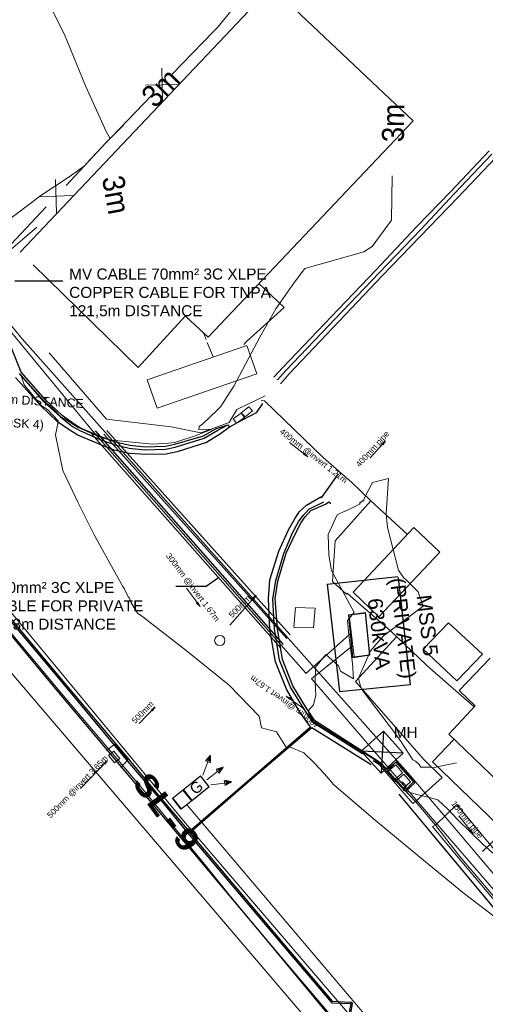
# Model space of a CAD drawing. Header units: millimetres. Extents: x -79464 to -76785, y -3788210 to -3782955.
# Tile 112 of 131: x -78783 to -78752, y -3783948 to -3783881. Entities that reach past the tile are written whole.
import ezdxf
from ezdxf.enums import TextEntityAlignment as Align
from ezdxf.lldxf.tags import DXFTag

# ---------------------------------------------------------------- set-up
doc = ezdxf.new("R2010")
doc.units = ezdxf.units.MM
doc.header["$LTSCALE"] = 8
doc.header["$MEASUREMENT"] = 0
for name, pattern in [('CENTER', [2, 1.25, -0.25, 0.25, -0.25]), ('DASHED', [0.75, 0.5, -0.25]), ('FPHANT', [10, 5, -1, 1, -1, 1, -1]), ('HIDDEN', [0.375, 0.25, -0.125]), ('PHANTOM2', [1.25, 0.625, -0.125, 0.125, -0.125, 0.125, -0.125])]:
    doc.linetypes.add(name, pattern=pattern)
doc.layers.add('AGI32-Project_1-LUMINAIRE', color=7, linetype='Continuous', lineweight=0)
for name, color, linetype in [('BUILDINGS', 7, 'Continuous'), ('CATCHPIT', 7, 'Continuous'), ('CHANNEL', 7, 'Continuous'), ('DETAIL', 7, 'Continuous'), ('EDGE OF CONCRETE', 7, 'Continuous'), ('EDGE OF PAVING', 7, 'Continuous'), ('EDGE OF ROOF', 7, 'Continuous'), ('EDGE OF TAR', 7, 'Continuous'), ('ELECTRICAL', 7, 'Continuous'), ('FENCE', 7, 'Continuous'), ('LEGEND', 7, 'Continuous'), ('MCONTOUR1', 7, 'Continuous'), ('PLL - (Lighting Layout)', 190, 'Continuous'), ('PLL - [Text]', 110, 'Continuous'), ('PRL - (Reticulation Layout)', 170, 'Continuous'), ('PRL - [Text]', 110, 'Continuous'), ('PRL - Existing', 170, 'Continuous'), ('ROAD', 7, 'Continuous'), ('SEWER MANHOLE', 7, 'Continuous'), ('SG GIS CADASTRAL', 7, 'Continuous'), ('STORMWATER MANHOLE', 7, 'Continuous'), ('WALLS', 7, 'Continuous')]:
    doc.layers.add(name, color=color, linetype=linetype)
doc.styles.add('AGI32-Arial', font='arial.ttf')
doc.styles.add('AGI32-Courier New-Bold', font='courbd.ttf')
doc.styles.add('Arial Narrow', font='arial.ttf', dxfattribs={"height": 1})
doc.styles.add('Style-Arial', font='arial.ttf')
doc.styles.add('Swiss1', font='txt', dxfattribs={"height": 1})
doc.styles.add('Swiss600', font='txt', dxfattribs={"height": 600})
tags = doc.linetypes.add('DASHED0', pattern=[1, 0.5, -0.5]).pattern_tags.tags
tags[6:7] = [DXFTag(74, 4), DXFTag(75, 0), DXFTag(340, '0'), DXFTag(46, 0.0), DXFTag(50, 0.0), DXFTag(44, 0.0), DXFTag(45, 0.0)]
tags[4:5] = [DXFTag(74, 4), DXFTag(75, 0), DXFTag(340, '0'), DXFTag(46, 0.0), DXFTag(50, 0.0), DXFTag(44, 0.0), DXFTag(45, 0.0)]

# ---------------------------------------------------------------- blocks, each defined once
blk = doc.blocks.new('MH')
at = {"layer": 'PRL - (Reticulation Layout)'}
for p, q in [((-1012.5, 1012.5), (1012.5, -1012.5)), ((1012.5, 1012.5), (-1012.5, -1012.5))]:
    blk.add_line(p, q, dxfattribs=at)
blk.add_lwpolyline([(-1012.5, -1012.5), (1012.5, -1012.5), (1012.5, 1012.5), (-1012.5, 1012.5)], close=True, dxfattribs=at)
blk = doc.blocks.new('11 kV MV CABLING')
at = {"layer": 'ELECTRICAL', "color": 1, "linetype": 'Continuous'}
for p, q in [((-76686.945, -3783906.471), (-76682.131, -3783905.952)), ((-76682.124, -3783906.011), (-76681.294, -3783913.319)), ((-76686.945, -3783906.471), (-76686.115, -3783913.779)), ((-76686.115, -3783913.779), (-76681.295, -3783913.309))]:
    blk.add_line(p, q, dxfattribs=at)
at = {"layer": 'ELECTRICAL', "color": 1, "lineweight": 25}
for p, q in [((-76685.505, -3783908.568), (-76684.337, -3783908.392)), ((-76685.505, -3783908.568), (-76685.214, -3783911.49)), ((-76684.046, -3783911.314), (-76684.337, -3783908.392)), ((-76684.046, -3783911.314), (-76685.214, -3783911.49))]:
    blk.add_line(p, q, dxfattribs=at)
at = {"layer": 'PRL - (Reticulation Layout)'}
for p, q in [((-76689.916, -3783910.584), (-76702.716, -3783896.02)), ((-76689.472, -3783909.922), (-76701.938, -3783895.998)), ((-76690.1, -3783910.837), (-76702.962, -3783896.243)), ((-76689.691, -3783910.176), (-76702.157, -3783896.251))]:
    blk.add_line(p, q, dxfattribs=at)
at = {"layer": 'PRL - (Reticulation Layout)', "linetype": 'HIDDEN', "const_width": 0.08}
for points in [[(-76685.377, -3783909.854), (-76688.389, -3783912.547), (-76702.959, -3783895.981), (-76709.412, -3783888.137), (-76725.67, -3783868.059)], [(-76685.203, -3783910.653), (-76688.009, -3783912.913), (-76653.281, -3783953.172), (-76647.053, -3783958.954), (-76631.462, -3783963.731), (-76601.12, -3783992.194), (-76594.72, -3783994.712), (-76589.385, -3783995.346), (-76601.196, -3784020), (-76592.259, -3784025.794), (-76561.741, -3784039.161), (-76557.517, -3784040.692)]]:
    blk.add_lwpolyline(points, dxfattribs=at)
at = {"layer": 'PRL - (Reticulation Layout)', "linetype": 'PHANTOM2', "const_width": 0.08}
blk.add_lwpolyline([(-76652.052, -3783952.465), (-76652.829, -3783953.126), (-76681.322, -3783919.476), (-76707.729, -3783889.735), (-76723, -3783871.033), (-76721.041, -3783869.391)], dxfattribs=at)
at = {"layer": 'PRL - [Text]', "color": 3}
for p, q in [((-76708.221, -3783885.796), (-76704.949, -3783885.796)), ((-76695.194, -3783906.599), (-76694.342, -3783906.024)), ((-76697.239, -3783906.599), (-76695.194, -3783906.599))]:
    blk.add_line(p, q, dxfattribs=at)
at = {"xscale": 0.001, "yscale": 0.001, "zscale": 0.001, "rotation": 311.8871483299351}
blk.add_blockref('MH', (-76683.196, -3783917.916), dxfattribs=at)
at = {"layer": 'PRL - [Text]', "color": 2, "char_height": 0.75, "attachment_point": 1, "style": 'AGI32-Arial'}
for s, width, insert in [('MV CABLE 70mm² 3C XLPE COPPER CABLE FOR TNPA 121,5m DISTANCE  ', 13.75452, (-76704.512, -3783884.964)), ('MV CABLE 70mm² 3C XLPE COPPER CABLE FOR PRIVATE TENANT 273,3m DISTANCE  ', 18.08624, (-76714.884, -3783906.32)), ('MH ', 1.97424, (-76682.418, -3783916.195))]:
    blk.add_mtext_dynamic_manual_height_columns(s, width=width, gutter_width=1.5, heights=[0], dxfattribs=dict(at, insert=insert))
at = {"layer": 'PRL - [Text]', "color": 2, "insert": (-76680.009, -3783905.939), "char_height": 1, "attachment_point": 1, "rotation": 276.66344, "style": 'AGI32-Arial'}
blk.add_mtext_dynamic_manual_height_columns('\\pxqc;MSS 5 (PRIVATE)  630kVA  ', width=6.60167, gutter_width=0.005, heights=[0], dxfattribs=at)
blk = doc.blocks.new('AGI32-IDptfrja-Project_1-LUMINAIRE-L4_Symbol')
at = {"layer": 'PLL - (Lighting Layout)', "linetype": 'ByBlock', "lineweight": 0}
h = blk.add_hatch(color=256, dxfattribs=at)
h.dxf.hatch_style = 1
h.paths.add_polyline_path([(0.752, 0.381), (0.585, 0.352), (0.642, 0.252)])
h = blk.add_hatch(color=256, dxfattribs=at)
h.dxf.hatch_style = 1
h.paths.add_polyline_path([(0.816, -0.003), (0.656, 0.055), (0.656, -0.061)])
h = blk.add_hatch(color=256, dxfattribs=at)
h.dxf.hatch_style = 1
h.paths.add_polyline_path([(0.752, -0.386), (0.585, -0.357), (0.642, -0.257)])
for p, q in [((0.331, 0.14, 0.09), (0.613, 0.302, 0.09)), ((0.752, 0.381, 0.09), (0.585, 0.352, 0.09)), ((0.642, 0.252, 0.09), (0.585, 0.352, 0.09)), ((0.752, 0.381, 0.09), (0.642, 0.252, 0.09)), ((-0.574, 0.156), (-0.574, 0.156, 0.06)), ((-0.574, 0.156, 0.06), (-0.261, 0.156, 0.06)), ((-0.261, 0.156), (-0.574, 0.156)), ((-0.574, -0.156, 0.06), (-0.574, 0.156, 0.06)), ((-0.574, 0.156, 0.06), (-0.574, 0.156)), ((-0.574, 0.156), (-0.574, -0.156)), ((-0.574, 0.156), (-0.261, 0.156)), ((-0.574, -0.156), (-0.574, 0.156)), ((-0.261, 0.156, 0.06), (-0.574, 0.156, 0.06)), ((-0.574, 0.156, 0.06), (-0.574, -0.156, 0.06)), ((-0.261, 0.156, 0.03), (0.261, 0.156, 0.03)), ((-0.261, -0.156, 0.03), (-0.261, 0.156, 0.03)), ((-0.261, 0.156, 0.06), (-0.261, 0.156)), ((-0.261, 0.156), (-0.261, 0.156, 0.06)), ((-0.261, 0.156, 0.06), (-0.261, -0.156, 0.06)), ((-0.261, -0.156), (-0.261, 0.156)), ((-0.261, 0.156), (-0.261, -0.156)), ((-0.261, -0.156, 0.06), (-0.261, 0.156, 0.06)), ((-0.261, 0.156, 0.03), (-0.261, 0.156, 0.06)), ((-0.261, 0.156, 0.06), (0.261, 0.156, 0.06)), ((0.261, 0.156, 0.03), (-0.261, 0.156, 0.03)), ((-0.261, -0.156, 0.06), (-0.261, 0.156, 0.06)), ((-0.261, 0.156, 0.06), (-0.261, 0.156, 0.03)), ((-0.261, 0.156, 0.03), (-0.261, -0.156, 0.03)), ((0.261, 0.156, 0.06), (-0.261, 0.156, 0.06)), ((-0.261, 0.156, 0.06), (-0.261, -0.156, 0.06)), ((0.261, 0.156, 0.03), (0.261, -0.156, 0.03)), ((0.261, 0.156, 0.06), (0.261, 0.156, 0.03)), ((0.261, 0.156, 0.03), (0.261, 0.156, 0.06)), ((0.261, 0.156, 0.06), (0.261, -0.156, 0.06)), ((0.261, -0.156, 0.03), (0.261, 0.156, 0.03)), ((0.261, -0.156, 0.06), (0.261, 0.156, 0.06)), ((0.656, -0.061, 0.09), (0.656, 0.055, 0.09)), ((0.816, -0.003, 0.09), (0.656, 0.055, 0.09)), ((-0.261, -0.156, 0.06), (-0.574, -0.156, 0.06)), ((-0.574, -0.156, 0.06), (-0.574, -0.156)), ((-0.574, -0.156), (-0.261, -0.156)), ((-0.574, -0.156), (-0.574, -0.156, 0.06)), ((-0.261, -0.156), (-0.574, -0.156)), ((-0.574, -0.156, 0.06), (-0.261, -0.156, 0.06)), ((0.261, -0.156, 0.03), (-0.261, -0.156, 0.03)), ((-0.261, -0.156, 0.06), (-0.261, -0.156)), ((-0.261, -0.156), (-0.261, -0.156, 0.06)), ((0.261, -0.156, 0.06), (-0.261, -0.156, 0.06)), ((-0.261, -0.156, 0.06), (-0.261, -0.156, 0.03)), ((-0.261, -0.156, 0.03), (0.261, -0.156, 0.03)), ((-0.261, -0.156, 0.03), (-0.261, -0.156, 0.06)), ((-0.261, -0.156, 0.06), (0.261, -0.156, 0.06)), ((0.261, -0.156, 0.06), (0.261, -0.156, 0.03)), ((0.261, -0.156, 0.03), (0.261, -0.156, 0.06)), ((0.331, -0.003, 0.09), (0.656, -0.003, 0.09)), ((0.331, -0.146, 0.09), (0.613, -0.307, 0.09)), ((0.816, -0.003, 0.09), (0.656, -0.061, 0.09)), ((0.642, -0.257, 0.09), (0.585, -0.357, 0.09)), ((0.752, -0.386, 0.09), (0.585, -0.357, 0.09)), ((0.752, -0.386, 0.09), (0.642, -0.257, 0.09))]:
    blk.add_line(p, q, dxfattribs=at)
at = {"layer": 'PLL - [Text]', "linetype": 'ByBlock', "lineweight": 0, "insert": (-0.128, 0.139), "char_height": 0.25, "attachment_point": 1, "style": 'Swiss1'}
blk.add_mtext_dynamic_manual_height_columns('G', width=0.16976, gutter_width=5, heights=[0], dxfattribs=at)
blk = doc.blocks.new('AGI32-IDptfrja-Project_1-LUMINAIRE-L4_48-1')
at = {"layer": 'AGI32-Project_1-LUMINAIRE', "color": 7, "linetype": 'ByBlock', "lineweight": 0, "xscale": 3, "yscale": 3, "zscale": 3}
blk.add_blockref('AGI32-IDptfrja-Project_1-LUMINAIRE-L4_Symbol', (0, 0), dxfattribs=at)
blk = doc.blocks.new('AGI32-IDptfrja-Project_1-LUMINAIRE-L4_48_Labels')
at = {"layer": 'PLL - [Text]', "linetype": 'ByBlock', "lineweight": 0, "insert": (0.78, 1.377, 7), "char_height": 1.5, "width": 8.20056, "attachment_point": 1, "style": 'AGI32-Courier New-Bold'}
blk.add_mtext('SL-9', dxfattribs=at)
blk = doc.blocks.new('AGI32-IDptfrja-Project_1-LUMINAIRE-L4_48')
at = {"layer": 'AGI32-Project_1-LUMINAIRE', "color": 7, "linetype": 'ByBlock', "lineweight": 0, "rotation": 267.7013280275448}
blk.add_blockref('AGI32-IDptfrja-Project_1-LUMINAIRE-L4_48_Labels', (-3.063, 3.748, -7), dxfattribs=at)
at = {"layer": 'AGI32-Project_1-LUMINAIRE', "color": 7, "linetype": 'ByBlock', "lineweight": 0, "extrusion": (-0.258819, 0, 0.965926), "rotation": 90}
blk.add_blockref('AGI32-IDptfrja-Project_1-LUMINAIRE-L4_48-1', (0, 0), dxfattribs=at)

msp = doc.modelspace()

# ---------------------------------------------------------------- linework, layer by layer
at = {"layer": 'BUILDINGS', "color": 6, "lineweight": 15}
for p, q in [((-78766.34, -3783878.59, 5.7), (-78783.45, -3783896.65, 5.41)), ((-78756.7, -3783887.72, 5.47), (-78766.34, -3783878.59, 5.7)), ((-78756.7, -3783887.72, 5.47), (-78770.66, -3783902.46, 5.93)), ((-78770.66, -3783902.46, 5.93), (-78772.18, -3783901.04, 6.6)), ((-78774.8, -3783905.35, 4.6), (-78768.02, -3783903.01, 4.6)), ((-78767.34, -3783904.96, 4.6), (-78768.02, -3783903.01, 4.6)), ((-78774.8, -3783905.35, 4.6), (-78774.12, -3783907.3, 4.6)), ((-78767.34, -3783904.96, 4.6), (-78774.12, -3783907.3, 4.6)), ((-78762, -3783916.32, 5.54), (-78759.58, -3783913.61, 5.54)), ((-78759.58, -3783913.61, 5.54), (-78757.087, -3783915.889, 5.26)), ((-78756.654, -3783915.428, 5.987), (-78760.789, -3783919.83, 4.801)), ((-78756.654, -3783915.428, 4.801), (-78754.885, -3783917.096, 5.987)), ((-78762.18, -3783919.11, 4.59), (-78762, -3783916.32, 5.54)), ((-78759.019, -3783921.497, 4.801), (-78754.885, -3783917.096, 5.987)), ((-78762.18, -3783919.11, 4.59), (-78761.24, -3783919.96, 5.42)), ((-78761.24, -3783919.96, 5.42), (-78761.185, -3783919.896, 5.42)), ((-78759.019, -3783921.497, 5.987), (-78760.789, -3783919.83, 4.801)), ((-78756.018, -3783923.707, 4.399), (-78754.282, -3783921.915, 4.96)), ((-78754.282, -3783921.915, 4.96), (-78751.971, -3783924.06, 4.681)), ((-78753.72, -3783925.862, 4.623), (-78756.018, -3783923.707, 4.399)), ((-78751.971, -3783924.06, 4.681), (-78753.72, -3783925.862, 4.623)), ((-78753.555, -3783926.533, 6.045), (-78751.443, -3783924.315, 5.363)), ((-78752.474, -3783927.572, 6.615), (-78753.555, -3783926.533, 6.045)), ((-78754.271, -3783929.496, 5.771), (-78752.474, -3783927.572, 6.615)), ((-78743.658, -3783939.747, 6.237), (-78754.271, -3783929.496, 5.771))]:
    msp.add_line(p, q, dxfattribs=at)
at = {"layer": 'CATCHPIT', "color": 7, "lineweight": 15}
for p, q in [((-78757.801, -3783931.373, 3.097), (-78758.493, -3783931.879, 3.109)), ((-78757.801, -3783931.373, 3.097), (-78756.571, -3783932.808, 3.092)), ((-78757.801, -3783931.373, 3.097), (-78757.801, -3783931.373)), ((-78758.493, -3783931.879, 3.109), (-78758.357, -3783932.04, 3.113)), ((-78757.903, -3783932.554, 3.097), (-78757.788, -3783932.651, 2.897)), ((-78756.571, -3783932.808, 3.092), (-78757.191, -3783933.387, 3.092)), ((-78757.385, -3783933.171, 3.098), (-78757.347, -3783933.22, 3.096))]:
    msp.add_line(p, q, dxfattribs=at)
at = {"layer": 'CHANNEL', "color": 4, "lineweight": 15}
for p, q in [((-78754.12, -3783892.53, 2.77), (-78751.53, -3783889.76, 2.77)), ((-78751.08, -3783890.24, 2.78), (-78753.65, -3783892.93, 2.76)), ((-78756.46, -3783894.93, 2.79), (-78754.12, -3783892.53, 2.77)), ((-78753.65, -3783892.93, 2.76), (-78758.81, -3783898.27, 2.81)), ((-78759.23, -3783897.89, 2.81), (-78756.46, -3783894.93, 2.79)), ((-78761.77, -3783900.54, 2.83), (-78759.23, -3783897.89, 2.81)), ((-78758.81, -3783898.27, 2.81), (-78761.32, -3783900.92, 2.83)), ((-78765.58, -3783904.53, 2.87), (-78761.77, -3783900.54, 2.83)), ((-78761.32, -3783900.92, 2.83), (-78765.13, -3783904.94, 2.87)), ((-78766.15, -3783905.15, 2.86), (-78765.58, -3783904.53, 2.87)), ((-78765.13, -3783904.94, 2.87), (-78765.68, -3783905.58, 2.86)), ((-78765.68, -3783905.58, 2.86), (-78765.75, -3783905.61, 2.86))]:
    msp.add_line(p, q, dxfattribs=at)
at = {"layer": 'CHANNEL', "color": 4, "linetype": 'DASHED0', "lineweight": 15}
for p, q in [((-78751.34, -3783889.99, 2.73), (-78753.9, -3783892.69, 2.75)), ((-78753.9, -3783892.69, 2.75), (-78756.17, -3783895.12, 2.76)), ((-78756.17, -3783895.12, 2.76), (-78759.01, -3783898.07, 2.77)), ((-78759.01, -3783898.07, 2.77), (-78761.51, -3783900.69, 2.8)), ((-78761.51, -3783900.69, 2.8), (-78765.37, -3783904.73, 2.84)), ((-78765.37, -3783904.73, 2.84), (-78765.91, -3783905.34, 2.84))]:
    msp.add_line(p, q, dxfattribs=at)
at = {"layer": 'DETAIL', "color": 7, "lineweight": 15}
for p, q in [((-78761.039, -3783921.401, 4.24), (-78759.938, -3783921.264, 4.48)), ((-78760.716, -3783924.227, 4.37), (-78761.039, -3783921.401, 4.24)), ((-78759.938, -3783921.264, 4.48), (-78759.641, -3783924.098, 4.374)), ((-78759.641, -3783924.098, 4.374), (-78760.716, -3783924.227, 4.37))]:
    msp.add_line(p, q, dxfattribs=at)
at = {"layer": 'EDGE OF CONCRETE', "color": 252, "lineweight": 15}
for p, q in [((-78764.822, -3783922.22, 3.349), (-78764.713, -3783920.873)), ((-78764.822, -3783922.22, 3.349), (-78764.713, -3783920.873)), ((-78763.369, -3783920.919, 3.349), (-78764.713, -3783920.873)), ((-78763.369, -3783920.919, 3.349), (-78764.713, -3783920.873)), ((-78763.369, -3783920.919), (-78763.478, -3783922.266, 3.349)), ((-78763.369, -3783920.919), (-78763.478, -3783922.266, 3.349)), ((-78764.822, -3783922.22), (-78763.478, -3783922.266, 3.349)), ((-78764.822, -3783922.22), (-78763.478, -3783922.266, 3.349)), ((-78777.576, -3783930.612, 3.08), (-78777.003, -3783930.184, 3.171)), ((-78777.576, -3783930.612, 3.08), (-78777.003, -3783930.184, 3.171)), ((-78777.003, -3783930.184, 3.171), (-78776.111, -3783931.251, 3.161)), ((-78777.003, -3783930.184, 3.171), (-78776.111, -3783931.251, 3.161)), ((-78776.111, -3783931.251, 3.161), (-78776.604, -3783931.77, 3.191)), ((-78776.111, -3783931.251, 3.161), (-78776.604, -3783931.77, 3.191)), ((-78757.872, -3783931.419), (-78758.463, -3783932.038)), ((-78757.872, -3783931.419), (-78758.463, -3783932.038)), ((-78757.872, -3783931.419), (-78756.662, -3783932.753)), ((-78757.872, -3783931.419), (-78756.662, -3783932.753)), ((-78757.253, -3783933.372), (-78758.463, -3783932.038)), ((-78757.253, -3783933.372), (-78758.463, -3783932.038)), ((-78757.253, -3783933.372), (-78756.662, -3783932.753)), ((-78757.253, -3783933.372), (-78756.662, -3783932.753))]:
    msp.add_line(p, q, dxfattribs=at)
at = {"layer": 'EDGE OF PAVING', "color": 1, "lineweight": 25}
for p, q in [((-78783.377, -3783904.829, 3.072), (-78784.144, -3783902.909, 3.087)), ((-78781.718, -3783906.714, 3.058), (-78783.377, -3783904.829, 3.072)), ((-78782.033, -3783907.122, 3.002), (-78783.774, -3783905.191, 3.011)), ((-78780.591, -3783907.779, 3.024), (-78781.718, -3783906.714, 3.058)), ((-78780.898, -3783908.22, 3.001), (-78782.033, -3783907.122, 3.002)), ((-78766.946, -3783906.967, 2.913), (-78767.379, -3783907.596, 2.861)), ((-78780.033, -3783908.803, 2.974), (-78780.898, -3783908.22, 3.001)), ((-78779.769, -3783908.378, 3.017), (-78780.591, -3783907.779, 3.024)), ((-78767.379, -3783907.596, 2.861), (-78768.683, -3783908.285, 2.845)), ((-78779.518, -3783909.124, 2.972), (-78780.033, -3783908.803, 2.974)), ((-78779.336, -3783908.658, 3.012), (-78779.769, -3783908.378, 3.017)), ((-78777.93, -3783909.253, 3.019), (-78779.336, -3783908.658, 3.012)), ((-78770.071, -3783908.681, 2.988), (-78770.986, -3783909.191, 2.967)), ((-78770.071, -3783908.681, 2.988), (-78769.317, -3783908.416, 2.877)), ((-78769.195, -3783908.575, 2.851), (-78769.799, -3783909.033, 2.87)), ((-78769.317, -3783908.416, 2.877), (-78769.195, -3783908.575, 2.851)), ((-78768.683, -3783908.285, 2.845), (-78769.195, -3783908.575, 2.851)), ((-78778.121, -3783909.72, 2.956), (-78779.518, -3783909.124, 2.972)), ((-78776.956, -3783909.608, 2.988), (-78777.93, -3783909.253, 3.019)), ((-78770.986, -3783909.191, 2.967), (-78772.939, -3783909.774, 2.977)), ((-78769.799, -3783909.033, 2.87), (-78770.757, -3783909.619, 2.892)), ((-78777.042, -3783910.15, 2.953), (-78778.121, -3783909.72, 2.956)), ((-78776.002, -3783910.368, 2.929), (-78777.042, -3783910.15, 2.953)), ((-78775.977, -3783909.836, 2.971), (-78776.956, -3783909.608, 2.988)), ((-78774.928, -3783909.954, 2.971), (-78775.977, -3783909.836, 2.971)), ((-78773.548, -3783909.89, 2.967), (-78774.928, -3783909.954, 2.971)), ((-78772.939, -3783909.774, 2.977), (-78773.548, -3783909.89, 2.967)), ((-78772.75, -3783910.258, 2.901), (-78773.514, -3783910.415, 2.909)), ((-78770.757, -3783909.619, 2.892), (-78772.75, -3783910.258, 2.901)), ((-78774.896, -3783910.445, 2.928), (-78776.002, -3783910.368, 2.929)), ((-78773.514, -3783910.415, 2.909), (-78774.896, -3783910.445, 2.928)), ((-78762.94, -3783913.397, 2.843), (-78761.766, -3783911.767, 2.859)), ((-78763.948, -3783913.901, 2.881), (-78762.981, -3783913.341, 2.825)), ((-78762.981, -3783913.341, 2.825), (-78762.94, -3783913.397, 2.843)), ((-78764.446, -3783914.363, 2.885), (-78763.948, -3783913.901, 2.881)), ((-78764.04, -3783914.682, 2.981), (-78763.661, -3783914.251, 2.968)), ((-78763.661, -3783914.251, 2.968), (-78762.671, -3783913.841, 2.869)), ((-78762.671, -3783913.841, 2.869), (-78762.444, -3783913.673, 2.886)), ((-78762.444, -3783913.673, 2.886), (-78762.296, -3783913.787, 2.883)), ((-78765.184, -3783915.57, 2.897), (-78764.75, -3783914.829, 2.922)), ((-78764.75, -3783914.829, 2.922), (-78764.446, -3783914.363, 2.885)), ((-78764.308, -3783915.09, 2.987), (-78764.04, -3783914.682, 2.981)), ((-78765.833, -3783917.033, 2.892), (-78765.184, -3783915.57, 2.897)), ((-78764.732, -3783915.865, 2.943), (-78764.308, -3783915.09, 2.987)), ((-78765.335, -3783917.17, 2.957), (-78764.732, -3783915.865, 2.943)), ((-78766.448, -3783918.989, 2.944), (-78765.833, -3783917.033, 2.892)), ((-78765.901, -3783919.081, 2.909), (-78765.335, -3783917.17, 2.957)), ((-78786.495, -3783918.942, 3.168), (-78780.838, -3783925.694, 3.186)), ((-78786.377, -3783918.919, 3.148), (-78780.779, -3783925.618, 3.153)), ((-78766.536, -3783920.286, 2.953), (-78766.448, -3783918.989, 2.944)), ((-78766.091, -3783920.261, 2.993), (-78765.901, -3783919.081, 2.909)), ((-78766.453, -3783922.37, 2.923), (-78766.536, -3783920.286, 2.953)), ((-78765.94, -3783922.314, 2.969), (-78766.091, -3783920.261, 2.993)), ((-78765.588, -3783924.408, 2.972), (-78765.94, -3783922.314, 2.969)), ((-78766.072, -3783924.564, 2.917), (-78766.453, -3783922.37, 2.923)), ((-78765.317, -3783926.429, 2.951), (-78766.072, -3783924.564, 2.917)), ((-78764.877, -3783926.205, 2.981), (-78765.588, -3783924.408, 2.972)), ((-78780.838, -3783925.694, 3.186), (-78776.136, -3783931.33, 3.158)), ((-78780.779, -3783925.618, 3.153), (-78776.035, -3783931.247, 3.161)), ((-78763.997, -3783927.661, 2.969), (-78764.877, -3783926.205, 2.981)), ((-78764.403, -3783927.998, 2.938), (-78765.317, -3783926.429, 2.951)), ((-78763.415, -3783928.553, 3.079), (-78763.997, -3783927.661, 2.969)), ((-78763.672, -3783928.999, 2.966), (-78764.403, -3783927.998, 2.938)), ((-78767.987, -3783932.73, 3.055), (-78763.672, -3783928.999, 2.966)), ((-78763.415, -3783928.553, 3.079), (-78759.338, -3783931.15, 3.057)), ((-78776.136, -3783931.33, 3.158), (-78773.881, -3783933.987, 3.139)), ((-78776.035, -3783931.247, 3.161), (-78773.814, -3783933.946, 3.146)), ((-78759.338, -3783931.15, 3.057), (-78758.901, -3783931.446, 3.076)), ((-78771.939, -3783936.131, 3.151), (-78767.987, -3783932.73, 3.055)), ((-78773.881, -3783933.987, 3.139), (-78772.034, -3783936.247, 3.149)), ((-78773.814, -3783933.946, 3.146), (-78771.939, -3783936.131, 3.151)), ((-78772.034, -3783936.247, 3.149), (-78765.258, -3783944.253, 3.216)), ((-78765.258, -3783944.253, 3.216), (-78762.266, -3783947.771, 3.276)), ((-78762.266, -3783947.771, 3.276), (-78762.196, -3783947.811, 3.281)), ((-78762.196, -3783947.811, 3.281), (-78760.941, -3783947.849, 3.226)), ((-78760.933, -3783947.867, 3.228), (-78761.19, -3783949.134, 3.255)), ((-78760.941, -3783947.849, 3.226), (-78760.933, -3783947.867, 3.228))]:
    msp.add_line(p, q, dxfattribs=at)
at = {"layer": 'EDGE OF PAVING', "color": 1, "linetype": 'DASHED', "lineweight": 25}
for p, q in [((-78783.508, -3783904.926, 3.002), (-78781.865, -3783906.84, 2.976)), ((-78781.865, -3783906.84, 2.976), (-78780.691, -3783907.891, 2.996)), ((-78780.691, -3783907.891, 2.996), (-78779.883, -3783908.539, 2.952)), ((-78779.883, -3783908.539, 2.952), (-78779.388, -3783908.822, 2.938)), ((-78779.388, -3783908.822, 2.938), (-78778.016, -3783909.425, 2.946)), ((-78770.932, -3783909.337, 2.887), (-78769.994, -3783908.794, 2.867)), ((-78769.994, -3783908.794, 2.867), (-78769.317, -3783908.416, 2.877)), ((-78778.016, -3783909.425, 2.946), (-78776.983, -3783909.797, 2.919)), ((-78772.888, -3783909.954, 2.896), (-78770.932, -3783909.337, 2.887)), ((-78776.983, -3783909.797, 2.919), (-78776.027, -3783910.004, 2.917)), ((-78776.027, -3783910.004, 2.917), (-78774.985, -3783910.119, 2.898)), ((-78774.985, -3783910.119, 2.898), (-78773.548, -3783910.082, 2.897)), ((-78773.548, -3783910.082, 2.897), (-78772.888, -3783909.954, 2.896)), ((-78764.14, -3783914.554, 2.874), (-78763.803, -3783914.181, 2.879)), ((-78763.803, -3783914.181, 2.879), (-78762.767, -3783913.668, 2.807)), ((-78764.473, -3783914.992, 2.902), (-78764.14, -3783914.554, 2.874)), ((-78764.907, -3783915.775, 2.894), (-78764.473, -3783914.992, 2.902)), ((-78765.509, -3783917.183, 2.868), (-78764.907, -3783915.775, 2.894)), ((-78766.052, -3783919.031, 2.832), (-78765.509, -3783917.183, 2.868)), ((-78766.245, -3783920.303, 2.916), (-78766.052, -3783919.031, 2.832)), ((-78766.124, -3783922.314, 2.887), (-78766.245, -3783920.303, 2.916)), ((-78765.789, -3783924.461, 2.903), (-78766.124, -3783922.314, 2.887)), ((-78765.038, -3783926.29, 2.923), (-78765.789, -3783924.461, 2.903)), ((-78764.112, -3783927.796, 2.922), (-78765.038, -3783926.29, 2.923)), ((-78763.52, -3783928.676, 2.954), (-78764.112, -3783927.796, 2.922)), ((-78763.52, -3783928.676, 2.954), (-78759.415, -3783931.286, 2.932)), ((-78759.415, -3783931.286, 2.932), (-78758.99, -3783931.575, 2.931))]:
    msp.add_line(p, q, dxfattribs=at)
at = {"layer": 'EDGE OF PAVING', "color": 1, "lineweight": 15}
for p, q in [((-78760.62, -3783925.91, 3.004), (-78757.812, -3783922.857, 2.962)), ((-78760.62, -3783925.91, 3.004), (-78755.96, -3783931.228, 2.953)), ((-78755.96, -3783931.228, 2.953), (-78754.724, -3783932.451, 3.054)), ((-78754.724, -3783932.451, 3.054), (-78756.537, -3783934.088, 2.98)), ((-78756.537, -3783934.088, 2.98), (-78755.162, -3783935.703, 2.987)), ((-78755.162, -3783935.703, 2.987), (-78753.713, -3783934.292, 3.055)), ((-78753.713, -3783934.292, 3.055), (-78748.245, -3783940.943, 2.968))]:
    msp.add_line(p, q, dxfattribs=at)
at = {"layer": 'EDGE OF PAVING', "color": 20, "lineweight": 0}
msp.add_point((-78762.981, -3783913.341, 2.825), dxfattribs=at)
at = {"layer": 'EDGE OF ROOF', "color": 1, "linetype": 'CENTER', "lineweight": 15}
for p, q in [((-78775.42, -3783904.52, 6.03), (-78783.45, -3783896.65, 5.41)), ((-78765.47, -3783900.43, 5.1), (-78767.192, -3783898.799)), ((-78765.47, -3783900.43, 5.1), (-78768.04, -3783902.74, 5.07)), ((-78775.42, -3783904.52, 6.03), (-78772.205, -3783901.017, 6.48)), ((-78768.04, -3783902.74, 5.07), (-78768.23, -3783902.94, 5.07)), ((-78781.48, -3783903.52, 5.55), (-78777.58, -3783908.05, 5.58)), ((-78768.69, -3783907.37, 4.41), (-78766.76, -3783906.46, 5.4)), ((-78769.21, -3783908.26, 5.35), (-78768.69, -3783907.37, 4.41)), ((-78777.58, -3783908.05, 5.58), (-78773.16, -3783908.57, 5.44)), ((-78771.14, -3783908.96, 5.41), (-78769.21, -3783908.26, 5.35)), ((-78773.16, -3783908.57, 5.44), (-78771.14, -3783908.96, 5.41)), ((-78755.374, -3783931.377, 5.976), (-78753.902, -3783929.853)), ((-78755.374, -3783931.377, 5.976), (-78745.469, -3783940.96, 6.005))]:
    msp.add_line(p, q, dxfattribs=at)
at = {"layer": 'EDGE OF TAR', "color": 5, "lineweight": 25}
for p, q in [((-78763.588, -3783929.059, 2.965), (-78767.934, -3783932.781, 3.064)), ((-78759.561, -3783931.591, 2.953), (-78763.588, -3783929.059, 2.965)), ((-78767.934, -3783932.781, 3.064), (-78771.894, -3783936.213, 3.159)), ((-78757.66, -3783933.6, 2.95), (-78755.51, -3783936.18, 2.95)), ((-78771.894, -3783936.213, 3.159), (-78765.18, -3783944.192, 3.206)), ((-78755.51, -3783936.18, 2.95), (-78751.12, -3783941.48, 2.99)), ((-78765.18, -3783944.192, 3.206), (-78762.208, -3783947.694, 3.288)), ((-78762.208, -3783947.694, 3.288), (-78762.175, -3783947.701, 3.278)), ((-78762.175, -3783947.701, 3.278), (-78760.968, -3783947.759, 3.255)), ((-78760.968, -3783947.759, 3.255), (-78760.86, -3783947.758, 3.241)), ((-78760.86, -3783947.758, 3.241), (-78760.836, -3783947.867, 3.258)), ((-78760.836, -3783947.867, 3.258), (-78761.065, -3783949.136, 3.264))]:
    msp.add_line(p, q, dxfattribs=at)
at = {"layer": 'ELECTRICAL', "color": 216, "lineweight": 15}
for p, q in [((-78770.015, -3783881.347, 2.952), (-78767.482, -3783878.251, 2.852)), ((-78770.316, -3783881.658, 2.858), (-78770.015, -3783881.347, 3.005)), ((-78773.094, -3783884.536, 2.852), (-78770.316, -3783881.658, 3.005)), ((-78770.316, -3783881.658, 2.791), (-78770.316, -3783881.658, 3.005)), ((-78773.769, -3783886.386, 2.935), (-78773.809, -3783884.124, 3.005)), ((-78774.92, -3783885.275, 2.935), (-78772.658, -3783885.235, 3.005)), ((-78777.262, -3783888.852, 2.944), (-78774.484, -3783885.974, 3.005)), ((-78780.323, -3783892.117, 3.005), (-78777.592, -3783889.194, 2.982)), ((-78777.592, -3783889.194, 3.005), (-78777.563, -3783889.163, 2.982)), ((-78777.592, -3783889.194, 3.014), (-78777.592, -3783889.194, 2.982)), ((-78777.262, -3783888.852, 2.999), (-78777.563, -3783889.163, 3.005)), ((-78780.968, -3783893.978, 2.993), (-78781.044, -3783891.717, 2.982)), ((-78782.137, -3783892.886, 2.993), (-78779.875, -3783892.809, 2.982)), ((-78784.42, -3783896.501, 2.991), (-78781.689, -3783893.578, 2.982))]:
    msp.add_line(p, q, dxfattribs=at)
at = {"layer": 'ELECTRICAL', "color": 1, "lineweight": 25}
for p, q in [((-78761.105, -3783921.379), (-78759.937, -3783921.203)), ((-78761.105, -3783921.379), (-78760.814, -3783924.301)), ((-78759.646, -3783924.125), (-78759.937, -3783921.203)), ((-78759.646, -3783924.125), (-78760.814, -3783924.301))]:
    msp.add_line(p, q, dxfattribs=at)
at = {"layer": 'FENCE', "color": 216, "linetype": 'DASHED0', "lineweight": 15}
for p, q in [((-78770.936, -3783902.202, 5.02), (-78770.79, -3783902.62, 4.92)), ((-78770.72, -3783902.82, 5.02), (-78770.308, -3783903.8, 4.79)), ((-78762.83, -3783910.64, 5.38), (-78766.81, -3783906.78, 5.13))]:
    msp.add_line(p, q, dxfattribs=at)
at = {"layer": 'FENCE', "color": 216, "lineweight": 15}
for p, q in [((-78766.81, -3783906.78, 5.13), (-78767.03, -3783906.76, 5.02)), ((-78760.87, -3783912.35, 5.713), (-78762.83, -3783910.64, 4.76)), ((-78759.58, -3783913.61, 3.81), (-78760.87, -3783912.35, 5.54)), ((-78761.185, -3783919.896, 4.811), (-78760.953, -3783920.097, 5.42)), ((-78758.262, -3783922.427, 5.495), (-78760.953, -3783920.097, 4.393)), ((-78755.807, -3783924.778, 4.322), (-78758.262, -3783922.427, 4.792)), ((-78755.548, -3783925.006, 4.946), (-78755.807, -3783924.778, 3.767)), ((-78752.547, -3783927.65, 4.71), (-78755.548, -3783925.006, 3.767))]:
    msp.add_line(p, q, dxfattribs=at)
at = {"layer": 'MCONTOUR1', "color": 8, "lineweight": 9, "elevation": 3}
for points in [[(-78776.417, -3783888.003), (-78776.418, -3783888.003), (-78777.315, -3783888.906), (-78777.592, -3783888.438), (-78778.995, -3783885.333), (-78780.439, -3783881.831), (-78781.928, -3783878.844)], [(-78777.559, -3783889.208), (-78777.566, -3783889.172), (-78778.242, -3783889.887), (-78778.945, -3783890.642), (-78778.946, -3783890.644), (-78779.067, -3783890.772), (-78779.067, -3783890.773), (-78780.112, -3783891.525), (-78782.035, -3783892.8), (-78785.432, -3783895.345), (-78785.442, -3783895.362), (-78785.423, -3783895.822), (-78786.021, -3783895.206), (-78786.741, -3783894.45), (-78786.759, -3783894.445), (-78786.572, -3783895.719), (-78785.773, -3783896.364), (-78785.172, -3783896.714), (-78784.722, -3783896.712), (-78784.435, -3783896.729), (-78784.433, -3783896.729), (-78784.39, -3783896.742), (-78783.289, -3783895.801), (-78782.322, -3783894.95)], [(-78758.119, -3783891.457), (-78758.119, -3783891.458), (-78758.17, -3783894.483), (-78759.491, -3783896.278), (-78760.049, -3783896.647), (-78764.074, -3783897.781), (-78764.074, -3783897.781), (-78764.773, -3783898.697), (-78764.777, -3783898.703), (-78766.047, -3783900.513), (-78767.135, -3783902.45), (-78768.894, -3783905.8), (-78769.766, -3783907.134), (-78769.772, -3783907.142), (-78770.028, -3783907.415), (-78771.004, -3783908.361), (-78771.262, -3783908.541), (-78771.293, -3783908.765), (-78770.38, -3783908.721), (-78771.307, -3783909.094), (-78771.458, -3783909.149), (-78772.912, -3783909.628), (-78773.355, -3783909.667), (-78774.428, -3783909.737), (-78776.487, -3783909.543), (-78777.332, -3783909.471), (-78777.332, -3783909.471), (-78777.952, -3783909.298), (-78778.272, -3783909.152), (-78779.344, -3783908.685), (-78779.446, -3783908.634), (-78779.799, -3783908.42), (-78780.355, -3783908.033), (-78780.677, -3783907.875), (-78781.229, -3783907.309), (-78781.822, -3783906.803), (-78783.38, -3783905.075), (-78783.173, -3783905.71), (-78782.02, -3783907.1), (-78781.58, -3783907.381), (-78780.856, -3783908.153), (-78780.877, -3783908.227), (-78780.865, -3783908.242), (-78781.037, -3783909.097), (-78780.532, -3783911.535), (-78779.51, -3783913.744), (-78778.402, -3783915.915), (-78777.234, -3783918.06), (-78776.46, -3783919.443), (-78776.361, -3783919.586), (-78776.093, -3783920.138), (-78775.997, -3783920.228), (-78775.912, -3783920.516), (-78775.452, -3783921.252), (-78775.103, -3783921.496), (-78772.143, -3783923.808), (-78769.227, -3783926.173), (-78767.178, -3783928.286), (-78767.018, -3783929.07), (-78766.008, -3783929.343), (-78765.319, -3783930.423), (-78765.298, -3783930.486), (-78765.123, -3783930.374), (-78764.146, -3783930.769), (-78763.423, -3783931.463), (-78762.74, -3783932.203), (-78762.085, -3783932.964), (-78759.277, -3783935.358), (-78756.247, -3783937.871), (-78753.205, -3783940.371), (-78751.193, -3783941.908)], [(-78753.752, -3783931.451), (-78753.753, -3783931.451), (-78755.385, -3783931.797), (-78755.525, -3783931.743), (-78756.164, -3783931.743), (-78756.291, -3783931.558), (-78756.523, -3783931.337), (-78756.708, -3783931.259), (-78757.507, -3783930.019), (-78757.905, -3783929.484), (-78760.186, -3783926.454), (-78760.252, -3783926.33), (-78760.413, -3783925.685), (-78759.587, -3783923.82), (-78758.717, -3783922.795), (-78756.017, -3783920.785), (-78756.361, -3783919.808), (-78757.071, -3783919.083), (-78757.351, -3783918.829), (-78757.687, -3783918.337), (-78758.443, -3783915.411), (-78758.522, -3783914.487), (-78758.38, -3783912.078), (-78759.457, -3783912.358), (-78759.964, -3783913.303), (-78760.052, -3783913.503), (-78760.048, -3783913.592), (-78760.149, -3783913.609), (-78760.172, -3783913.634), (-78760.339, -3783913.76), (-78760.294, -3783913.816), (-78761.26, -3783914.28), (-78761.295, -3783914.294), (-78761.866, -3783914.567), (-78762.479, -3783915.903), (-78762.429, -3783917.307), (-78762.246, -3783918.339), (-78760.714, -3783921.212), (-78761.17, -3783921.753), (-78761.066, -3783922.754), (-78760.812, -3783924.683), (-78760.755, -3783925.731), (-78761.648, -3783925.211), (-78761.772, -3783924.841), (-78762.643, -3783924.079), (-78763.334, -3783924.941), (-78763.373, -3783925.96), (-78763.316, -3783926.851), (-78763.477, -3783927.511), (-78763.833, -3783927.912), (-78763.766, -3783928.172), (-78763.481, -3783928.631), (-78759.375, -3783931.211), (-78759.373, -3783931.212), (-78759.172, -3783931.362), (-78758.948, -3783931.514), (-78758.716, -3783931.777), (-78758.496, -3783932.041), (-78758.245, -3783932.325), (-78758.244, -3783932.326), (-78758.014, -3783932.603), (-78757.951, -3783932.682), (-78757.895, -3783932.729), (-78757.424, -3783932.776), (-78757.147, -3783933.034), (-78757.359, -3783933.349), (-78756.435, -3783933.606), (-78755.51, -3783933.84), (-78755.023, -3783933.969), (-78754.313, -3783934.644), (-78753.686, -3783935.309), (-78751.898, -3783937.044), (-78750.256, -3783938.499)]]:
    msp.add_lwpolyline(points, dxfattribs=at)
at = {"layer": 'PRL - Existing', "linetype": 'FPHANT', "const_width": 0.08}
for points, elevation in [([(-78643.383, -3784049.962), (-78643.252, -3784049.648), (-78645.358, -3784048.64), (-78659.895, -3784041.928), (-78676.537, -3784032.854), (-78678.862, -3784031.386), (-78692.61, -3784021.41), (-78707.24, -3784009.759), (-78710.807, -3784006.432), (-78717.659, -3783999.222), (-78742.512, -3783970.544), (-78752.046, -3783959.13), (-78772.24, -3783935.511), (-78802.578, -3783898.802)], -6.727), ([(-78772.106, -3783934.304), (-78740.515, -3783971.588)], 6.727)]:
    msp.add_lwpolyline(points, dxfattribs=dict(at, elevation=elevation))
at = {"layer": 'ROAD', "color": 7, "lineweight": 15}
for p, q in [((-78766.19, -3783905.18, 2.87), (-78766.15, -3783905.15, 2.86)), ((-78765.98, -3783905.34, 2.83), (-78765.91, -3783905.34, 2.84)), ((-78786.969, -3783919.152, 3.249), (-78780.762, -3783926.571, 3.241)), ((-78780.762, -3783926.571, 3.241), (-78775.244, -3783933.081, 3.234)), ((-78759.009, -3783931.575, 2.96), (-78758.649, -3783931.989, 2.935)), ((-78758.493, -3783931.879, 3.109), (-78758.924, -3783931.436, 3.117)), ((-78758.649, -3783931.989, 2.935), (-78757.458, -3783933.353, 2.921)), ((-78775.244, -3783933.081, 3.234), (-78770.795, -3783938.489, 3.217)), ((-78757.458, -3783933.353, 2.921), (-78756.711, -3783934.225, 2.935)), ((-78756.537, -3783934.088, 2.98), (-78757.347, -3783933.22, 3.096)), ((-78756.711, -3783934.225, 2.935), (-78756.537, -3783934.088, 2.98)), ((-78755.162, -3783935.703, 2.987), (-78755.377, -3783935.8, 2.927)), ((-78753.508, -3783937.827, 3.093), (-78755.162, -3783935.703, 2.987)), ((-78755.377, -3783935.8, 2.927), (-78753.638, -3783937.912, 2.95)), ((-78753.638, -3783937.912, 2.95), (-78748.349, -3783944.166, 2.975)), ((-78748.209, -3783944.101, 3.157), (-78753.508, -3783937.827, 3.093)), ((-78770.795, -3783938.489, 3.217), (-78769.23, -3783940.44, 3.236)), ((-78769.23, -3783940.44, 3.236), (-78759.549, -3783952.12, 3.321))]:
    msp.add_line(p, q, dxfattribs=at)
at = {"layer": 'ROAD', "color": 7, "lineweight": 0}
for p in [(-78765.5, -3783925.18, 2.94), (-78755.162, -3783935.703, 2.987)]:
    msp.add_point(p, dxfattribs=at)
at = {"layer": 'SG GIS CADASTRAL', "color": 7, "lineweight": 18}
msp.add_line((-78721.878, -3783998.152), (-78833.417, -3783867.529), dxfattribs=at)
at = {"layer": 'WALLS', "color": 252, "lineweight": 25}
for p, q in [((-78790.625, -3783914.852, 3.22), (-78781.296, -3783926.108, 3.213)), ((-78781.296, -3783926.108, 3.213), (-78774.409, -3783934.289, 3.234)), ((-78774.409, -3783934.289, 3.234), (-78765.659, -3783944.736, 3.229)), ((-78765.659, -3783944.736, 3.229), (-78758.737, -3783952.885, 3.296))]:
    msp.add_line(p, q, dxfattribs=at)

# ---------------------------------------------------------------- block references
at = {"layer": 'AGI32-Project_1-LUMINAIRE', "color": 7, "linetype": 'Continuous', "lineweight": 0, "xscale": 1.007649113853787, "yscale": 1.007649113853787, "zscale": 1.007649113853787, "rotation": 38.55813497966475}
msp.add_blockref('AGI32-IDptfrja-Project_1-LUMINAIRE-L4_48', (-78771.447, -3783933.175, 0.1), dxfattribs=at)

# ---------------------------------------------------------------- texts
at = {"layer": 'MCONTOUR1', "color": 251, "style": 'Arial Narrow', "width": 0.9}
for rotation, p in [(45.18347, (-78773.88, -3783885.449, 3.026)), (89.04159, (-78758.059, -3783887.858, 2.84)), (280.31783, (-78776.914, -3783892.75, 2.895))]:
    msp.add_text('3m', height=1.5, rotation=rotation, dxfattribs=at).set_placement(p, align=Align.MIDDLE)
at = {"layer": 'PRL - Existing', "char_height": 0.6, "attachment_point": 1, "rotation": 356.66707, "style": 'Swiss600'}
for s, width, insert in [('16mm² 4C CABLE 230m DISTANCE  ', 13.44764, (-78792.775, -3783905.884, -6.727)), ('FED FROM SL-K4 (KIOSK 4) ', 10.81866, (-78792.792, -3783907.474, -6.727))]:
    msp.add_mtext_dynamic_manual_height_columns(s, width=width, gutter_width=1, heights=[0], dxfattribs=dict(at, insert=insert))

# ---------------------------------------------------------------- next in the draw order: block references
at = {"layer": 'LEGEND'}
msp.add_blockref('11 kV MV CABLING', (-2075.6, -12.811), dxfattribs=at)

# ---------------------------------------------------------------- next in the draw order: linework, layer by layer
at = {"layer": 'SEWER MANHOLE', "color": 45, "lineweight": 15}
msp.add_line((-78751.969, -3783937.506, 2.964), (-78742.227, -3783928.01, 3.055), dxfattribs=at)
msp.add_lwpolyline([(-78753.582, -3783935.075), (-78752.604, -3783936.294), (-78752.851, -3783936.076), (-78752.764, -3783936.017), (-78752.604, -3783936.294)], dxfattribs=at)
at = {"layer": 'STORMWATER MANHOLE', "color": 216, "lineweight": 15}
for p, q in [((-78767.885, -3783907.2, 3.223), (-78768.397, -3783907.605, 3.349)), ((-78768.14, -3783907.885, 3.349), (-78767.628, -3783907.48, 3.223)), ((-78767.885, -3783907.2, 3.349), (-78767.628, -3783907.48, 3.223)), ((-78768.408, -3783907.634, 3.349), (-78768.947, -3783908.018, 3.223)), ((-78768.717, -3783908.305, 3.349), (-78768.947, -3783908.018, 3.223)), ((-78768.717, -3783908.305, 3.223), (-78768.178, -3783907.921, 3.349)), ((-78768.408, -3783907.634, 3.223), (-78768.178, -3783907.921, 3.349)), ((-78768.14, -3783907.885, 3.223), (-78768.397, -3783907.605, 3.349)), ((-78757.867, -3783931.588, 2.851), (-78758.387, -3783932.021, 2.872)), ((-78757.867, -3783931.588, 2.872), (-78757.408, -3783932.128, 2.851)), ((-78757.928, -3783932.561, 2.851), (-78758.387, -3783932.021, 2.872)), ((-78757.928, -3783932.561, 2.872), (-78757.408, -3783932.128, 2.851)), ((-78757.82, -3783932.665, 2.872), (-78757.33, -3783932.231, 2.851)), ((-78756.869, -3783932.755, 2.872), (-78757.33, -3783932.231, 2.851)), ((-78757.82, -3783932.665, 2.851), (-78757.359, -3783933.189, 2.872)), ((-78756.869, -3783932.755, 2.851), (-78757.359, -3783933.189, 2.872))]:
    msp.add_line(p, q, dxfattribs=at)
for points in [[(-78759.617, -3783910.67), (-78758.567, -3783909.513), (-78758.743, -3783909.791), (-78758.815, -3783909.714), (-78758.567, -3783909.513)], [(-78765.101, -3783909.63), (-78763.874, -3783910.597), (-78764.163, -3783910.441), (-78764.092, -3783910.363), (-78763.874, -3783910.597)], [(-78772.131, -3783919.546), (-78771.196, -3783920.798), (-78771.435, -3783920.572), (-78771.346, -3783920.516), (-78771.196, -3783920.798)], [(-78769.173, -3783922.078), (-78767.384, -3783920.037), (-78767.715, -3783920.328), (-78767.579, -3783920.406), (-78767.384, -3783920.037)], [(-78764.074, -3783927.825), (-78765.334, -3783926.901), (-78765.04, -3783927.047), (-78765.108, -3783927.127), (-78765.334, -3783926.901)], [(-78775.35, -3783928.763), (-78774.259, -3783927.644), (-78774.445, -3783927.915), (-78774.515, -3783927.836), (-78774.259, -3783927.644)], [(-78779.349, -3783933.205), (-78777.502, -3783931.3), (-78777.755, -3783931.495), (-78777.677, -3783931.553), (-78777.502, -3783931.3)]]:
    msp.add_lwpolyline(points, dxfattribs=at)
msp.add_lwpolyline([(-78776.655, -3783931.154), (-78777.063, -3783930.669), (-78777.432, -3783930.963), (-78777.024, -3783931.448)], close=True, dxfattribs=at)
msp.add_circle((-78769.857, -3783923.12, 3.007), 0.35, dxfattribs=at)

# ---------------------------------------------------------------- next in the draw order: texts
at = {"layer": 'SEWER MANHOLE', "color": 1, "style": 'Style-Arial'}
msp.add_text('150mm pipe', height=0.4, rotation=309, dxfattribs=at).set_placement((-78754.225, -3783934.33, 3.024), align=Align.BOTTOM_LEFT)
at = {"layer": 'STORMWATER MANHOLE', "color": 1, "style": 'Style-Arial'}
for s, rotation, p in [('400mm @invert 1.21m', 322, (-78765.896, -3783909.049, 2.872)), ('400mm pipe', 48, (-78760.252, -3783911.422, 2.81)), ('300mm @invert 1.67m', 307, (-78773.645, -3783917.426, 2.952)), ('500mm', 46, (-78768.92, -3783921.689, 2.929)), ('400mm @invert 1.67m', 144, (-78762.955, -3783928.693, 3.079)), ('500mm ', 46, (-78775.529, -3783928.901, 3.125)), ('500mm @invert 3.65m', 46, (-78781.284, -3783935.333, 4.133))]:
    msp.add_text(s, height=0.4, rotation=rotation, dxfattribs=at).set_placement(p, align=Align.BOTTOM_LEFT)

doc.saveas('drawing.dxf')
